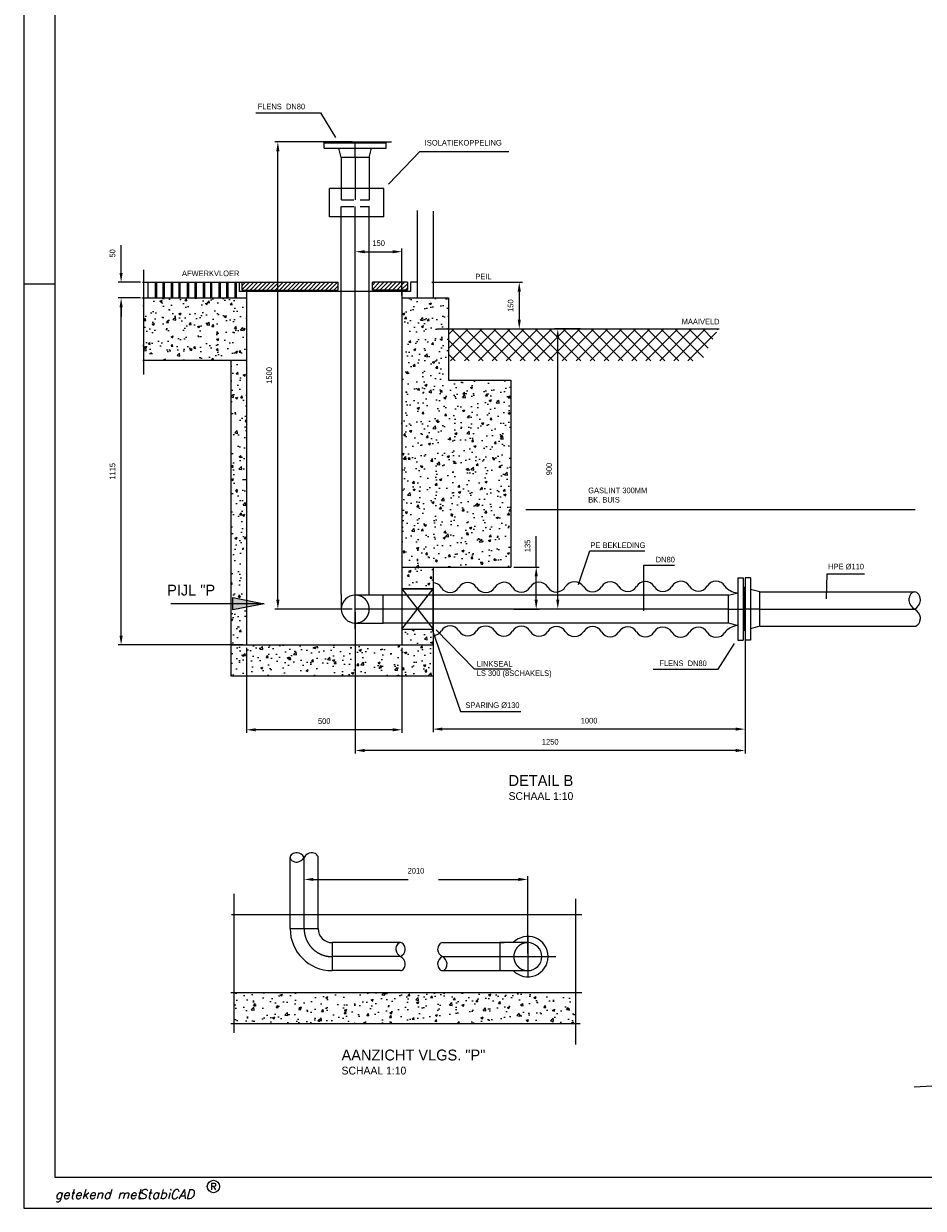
# Model space of a CAD drawing. Extents: x -34830 to 349597, y -3304 to 731056.
# Tile 1 of 48: x -34830 to -5910, y -3304 to 34758. Entities that reach past the tile are written whole.
import ezdxf
from ezdxf.enums import TextEntityAlignment as Align

# ---------------------------------------------------------------- set-up
doc = ezdxf.new("R2010")
doc.units = 0
doc.header["$LTSCALE"] = 100
for name, pattern in [('CENTER2', [11.25, 7.5, -1.25, 1.25, -1.25]), ('CENTER4', [5, 3.125, -0.625, 0.625, -0.625]), ('HIDDEN2', [4.7625, 3.175, -1.5875]), ('LURETOUR', [6, 4, -2])]:
    doc.linetypes.add(name, pattern=pattern)
doc.layers.get('0').update_dxf_attribs({"linetype": 'CONTINUOUS'})
doc.layers.get('DEFPOINTS').update_dxf_attribs({"linetype": 'CONTINUOUS'})
for name, color, linetype in [('00KAD025', 2, 'CONTINUOUS'), ('00KAD070', 5, 'CONTINUOUS'), ('WL561---', 4, 'CONTINUOUS'), ('WL570---', 3, 'CONTINUOUS'), ('WL570---_HARTLIJN', 7, 'CONTINUOUS'), ('WL570---_RETOUR', 3, 'CONTINUOUS'), ('WL570---_TOEVOER', 3, 'CONTINUOUS')]:
    doc.layers.add(name, color=color, linetype=linetype)
doc.styles.add('BURO-018', font='BUROFONT.shx', dxfattribs={"height": 180})
doc.styles.add('BURO-025', font='BUROFONT.shx', dxfattribs={"height": 250})
doc.styles.add('BURO-035', font='BUROFONT.shx', dxfattribs={"height": 350})
doc.styles.add('ROMANS', font='romans', dxfattribs={"oblique": 15})
doc.styles.add('SCRIPTS', font='scripts')
doc.dimstyles.new('CEES', dxfattribs={"dimscale": 100, "dimtxt": 3, "dimasz": 3, "dimexe": 1, "dimexo": 1, "dimgap": 1.5, "dimtad": 0, "dimdec": 0, "dimzin": 0, "dimtxsty": 'BURO-018', "dimcen": -3, "dimdle": 1.25, "dimclrd": 1, "dimclre": 1, "dimclrt": 1, "dimazin": 3, "dimtfac": 0.75, "dimtdec": 0, "dimtofl": 0, "dimtmove": 0, "dimatfit": 3, "dimtvp": 1.5, "dimtolj": 1, "dimtzin": 0})

# ---------------------------------------------------------------- blocks, each defined once
blk = doc.blocks.new('LU-1D-K-5A')
at = {"color": 0, "linetype": 'CONTINUOUS'}
for p, q in [((-0.5, 45), (0.5, 45)), ((-0.5, -45), (0.5, -45))]:
    blk.add_line(p, q, dxfattribs=at)
at = {"layer": 'WL570---_HARTLIJN', "linetype": 'CENTER2'}
blk.add_line((-0.5, 0), (0.5, 0), dxfattribs=at)
blk = doc.blocks.new('LU-1D-BHSI--1-5A5A5A0')
at = {"color": 0, "linetype": 'CONTINUOUS'}
for p, q in [((0, 45), (-90, 45)), ((-90, 45), (-90, -45)), ((-90, -45), (0, -45))]:
    blk.add_line(p, q, dxfattribs=at)
at = {"color": 7, "linetype": 'HIDDEN2'}
blk.add_ellipse((0, 0), major_axis=(0, 45), ratio=1, start_param=0, end_param=3.141593, dxfattribs=at)
at = {"color": 0, "linetype": 'CONTINUOUS'}
blk.add_ellipse((0, 0), major_axis=(0, 45), ratio=1, start_param=3.141593, end_param=6.283185, dxfattribs=at)
at = {"layer": 'WL570---_HARTLIJN', "linetype": 'CENTER4'}
for p, q in [((0, 63), (0, -63)), ((-90, 0), (0, 0))]:
    blk.add_line(p, q, dxfattribs=at)
blk = doc.blocks.new('HHFL038V')
at = {"color": 0, "linetype": 'CONTINUOUS'}
for p, q in [((-44.5, 50), (-52.5, 20)), ((-44.5, 50), (44.5, 50)), ((44.5, 50), (52.5, 20)), ((-100, 20), (-100, 3)), ((100, 20), (-100, 20)), ((100, 3), (-100, 3)), ((-69, 3), (-69, 0)), ((69, 0), (-69, 0)), ((69, 3), (69, 0)), ((100, 20), (100, 3))]:
    blk.add_line(p, q, dxfattribs=at)
at = {"color": 1, "linetype": 'CENTER4'}
blk.add_line((0, 50), (0, 0), dxfattribs=at)
blk = doc.blocks.new('LU-1D-K-6E')
at = {"color": 0, "linetype": 'CONTINUOUS'}
for p, q in [((-0.5, 55), (0.5, 55)), ((-0.5, -55), (0.5, -55))]:
    blk.add_line(p, q, dxfattribs=at)
at = {"layer": 'WL570---_HARTLIJN', "linetype": 'CENTER2'}
blk.add_line((-0.5, 0), (0.5, 0), dxfattribs=at)
blk = doc.blocks.new('LU-1D-B--1-5A5A5A')
at = {"color": 0, "linetype": 'CONTINUOUS'}
for p, q in [((-90, -45), (-90, 45)), ((45, -90), (-45, -90))]:
    blk.add_line(p, q, dxfattribs=at)
for radius in [135, 45]:
    blk.add_arc((-90, -90), radius, 0, 90, dxfattribs=at)
at = {"layer": 'WL570---_HARTLIJN', "linetype": 'CENTER4'}
blk.add_arc((-90, -90), 90, 0, 90, dxfattribs=at)
blk = doc.blocks.new('LU-1-KB')
at = {"color": 0, "linetype": 'CONTINUOUS'}
for points in [[(0.168, 0.25, 0.068022), (0.155, 0.349, 0.080261), (0.119, 0.427, 0.107085), (0.061, 0.483, 0.138897), (0, 0.5, 0.138897), (-0.061, 0.483, 0.107085), (-0.119, 0.427, 0.080261), (-0.155, 0.349, 0.068022), (-0.168, 0.25, 0.068022)], [(0, -0.5, 0.138897), (0.061, -0.483, 0.107085), (0.119, -0.427, 0.080261), (0.155, -0.349, 0.068022), (0.168, -0.25, 0.068022)]]:
    blk.add_lwpolyline(points, format="xyb", dxfattribs=at)
for centre, start, end in [((0.167, 0.294), 187.4594, 240.3817), ((-0.167, 0.294), 299.6183, 352.5406), ((-0.167, -0.294), 7.4594, 60.3817)]:
    blk.add_arc(centre, 0.338, start, end, dxfattribs=at)
blk = doc.blocks.new('*D139')
at = {"color": 1, "linetype": 'BYBLOCK'}
for p, q in [((-21551, 26449), (-18799, 26449)), ((-18899, 26149), (-18899, 25249)), ((-21551, 24949), (-18799, 24949))]:
    blk.add_line(p, q, dxfattribs=at)
for points in [[(-18949, 26149), (-18849, 26149), (-18899, 26449)], [(-18949, 25249), (-18849, 25249), (-18899, 24949)]]:
    blk.add_solid(points, dxfattribs=at)
at = {"layer": 'DEFPOINTS', "color": 0, "linetype": 'BYBLOCK'}
for p in [(-21651, 26449), (-21651, 24949), (-18899, 24949)]:
    blk.add_point(p, dxfattribs=at)
at = {"color": 1, "linetype": 'BYBLOCK', "insert": (-19176, 25699), "char_height": 180, "attachment_point": 5, "rotation": 90, "style": 'BURO-018'}
blk.add_mtext('\\A1;150', dxfattribs=at)
blk = doc.blocks.new('*D140')
at = {"color": 1, "linetype": 'BYBLOCK'}
for p, q in [((-16926, 24949), (-17761, 24949)), ((-17661, 16249), (-17661, 24649)), ((-16926, 15949), (-17761, 15949))]:
    blk.add_line(p, q, dxfattribs=at)
for points in [[(-17711, 24649), (-17611, 24649), (-17661, 24949)], [(-17711, 16249), (-17611, 16249), (-17661, 15949)]]:
    blk.add_solid(points, dxfattribs=at)
at = {"layer": 'DEFPOINTS', "color": 0, "linetype": 'BYBLOCK'}
for p in [(-17661, 24949), (-16826, 24949), (-16826, 15949)]:
    blk.add_point(p, dxfattribs=at)
at = {"color": 1, "linetype": 'BYBLOCK', "insert": (-17938, 20449), "char_height": 180, "attachment_point": 5, "rotation": 90, "style": 'BURO-018'}
blk.add_mtext('\\A1;900', dxfattribs=at)
blk = doc.blocks.new('*D141')
at = {"color": 1, "linetype": 'BYBLOCK'}
for p, q in [((-18354, 17299), (-18354, 18293)), ((-19069, 17299), (-18254, 17299)), ((-18354, 16249), (-18354, 16999)), ((-19069, 15949), (-18254, 15949))]:
    blk.add_line(p, q, dxfattribs=at)
for points in [[(-18404, 16999), (-18304, 16999), (-18354, 17299)], [(-18404, 16249), (-18304, 16249), (-18354, 15949)]]:
    blk.add_solid(points, dxfattribs=at)
at = {"layer": 'DEFPOINTS', "color": 0, "linetype": 'BYBLOCK'}
for p in [(-19169, 17299), (-19169, 15949), (-18354, 15949)]:
    blk.add_point(p, dxfattribs=at)
at = {"color": 1, "linetype": 'BYBLOCK', "insert": (-18632, 17979), "char_height": 180, "attachment_point": 5, "rotation": 90, "style": 'BURO-018'}
blk.add_mtext('\\A1;135', dxfattribs=at)
blk = doc.blocks.new('*D142')
at = {"color": 1, "linetype": 'BYBLOCK'}
for p, q in [((-21669, 15849), (-21669, 11993)), ((-11639, 15849), (-11639, 11993)), ((-11939, 12093), (-21369, 12093))]:
    blk.add_line(p, q, dxfattribs=at)
for points in [[(-21369, 12143), (-21369, 12043), (-21669, 12093)], [(-11939, 12143), (-11939, 12043), (-11639, 12093)]]:
    blk.add_solid(points, dxfattribs=at)
at = {"layer": 'DEFPOINTS', "color": 0, "linetype": 'BYBLOCK'}
for p in [(-21669, 15949), (-11639, 15949), (-21669, 12093)]:
    blk.add_point(p, dxfattribs=at)
at = {"color": 1, "linetype": 'BYBLOCK', "insert": (-16654, 12363), "char_height": 180, "attachment_point": 5, "style": 'BURO-018'}
blk.add_mtext('\\A1;1000', dxfattribs=at)
blk = doc.blocks.new('*D143')
at = {"color": 1, "linetype": 'BYBLOCK'}
for p, q in [((-24274, 30962), (-26759, 30962)), ((-26659, 16249), (-26659, 30662)), ((-24269, 15949), (-26759, 15949))]:
    blk.add_line(p, q, dxfattribs=at)
for points in [[(-26709, 30662), (-26609, 30662), (-26659, 30962)], [(-26709, 16249), (-26609, 16249), (-26659, 15949)]]:
    blk.add_solid(points, dxfattribs=at)
at = {"layer": 'DEFPOINTS', "color": 0, "linetype": 'BYBLOCK'}
for p in [(-26659, 30962), (-24174, 30962), (-24169, 15949)]:
    blk.add_point(p, dxfattribs=at)
at = {"color": 1, "linetype": 'BYBLOCK', "insert": (-26936, 23456), "char_height": 180, "attachment_point": 5, "rotation": 90, "style": 'BURO-018'}
blk.add_mtext('\\A1;1500', dxfattribs=at)
blk = doc.blocks.new('*D144')
at = {"color": 1, "linetype": 'BYBLOCK'}
for p, q in [((-24169, 26030), (-24169, 27531)), ((-23869, 27431), (-22969, 27431)), ((-22669, 26030), (-22669, 27531))]:
    blk.add_line(p, q, dxfattribs=at)
for points in [[(-23869, 27481), (-23869, 27381), (-24169, 27431)], [(-22969, 27481), (-22969, 27381), (-22669, 27431)]]:
    blk.add_solid(points, dxfattribs=at)
at = {"layer": 'DEFPOINTS', "color": 0, "linetype": 'BYBLOCK'}
for p in [(-22669, 27431), (-24169, 25930), (-22669, 25930)]:
    blk.add_point(p, dxfattribs=at)
at = {"color": 1, "linetype": 'BYBLOCK', "insert": (-23419, 27708), "char_height": 180, "attachment_point": 5, "style": 'BURO-018'}
blk.add_mtext('\\A1;150', dxfattribs=at)
blk = doc.blocks.new('*D145')
at = {"color": 1, "linetype": 'BYBLOCK'}
for p, q in [((-24169, 15849), (-24169, 11306)), ((-11639, 11993), (-11639, 11306)), ((-11939, 11406), (-23869, 11406))]:
    blk.add_line(p, q, dxfattribs=at)
for points in [[(-23869, 11456), (-23869, 11356), (-24169, 11406)], [(-11939, 11456), (-11939, 11356), (-11639, 11406)]]:
    blk.add_solid(points, dxfattribs=at)
at = {"layer": 'DEFPOINTS', "color": 0, "linetype": 'BYBLOCK'}
for p in [(-24169, 15949), (-11639, 12093), (-24169, 11406)]:
    blk.add_point(p, dxfattribs=at)
at = {"color": 1, "linetype": 'BYBLOCK', "insert": (-17904, 11684), "char_height": 180, "attachment_point": 5, "style": 'BURO-018'}
blk.add_mtext('\\A1;1250', dxfattribs=at)
blk = doc.blocks.new('*D146')
at = {"color": 1, "linetype": 'BYBLOCK'}
for p, q in [((-31198, 26749), (-31198, 27639)), ((-30577, 26449), (-31298, 26449)), ((-30577, 25949), (-31298, 25949)), ((-31198, 25649), (-31198, 25349))]:
    blk.add_line(p, q, dxfattribs=at)
for points in [[(-31248, 26749), (-31148, 26749), (-31198, 26449)], [(-31248, 25649), (-31148, 25649), (-31198, 25949)]]:
    blk.add_solid(points, dxfattribs=at)
at = {"layer": 'DEFPOINTS', "color": 0, "linetype": 'BYBLOCK'}
for p in [(-30477, 26449), (-31198, 25949), (-30477, 25949)]:
    blk.add_point(p, dxfattribs=at)
at = {"color": 1, "linetype": 'BYBLOCK', "insert": (-31476, 27379), "char_height": 180, "attachment_point": 5, "rotation": 90, "style": 'BURO-018'}
blk.add_mtext('\\A1;50', dxfattribs=at)
blk = doc.blocks.new('*D147')
at = {"color": 1, "linetype": 'BYBLOCK'}
for p, q in [((-30577, 25949), (-31298, 25949)), ((-31198, 15099), (-31198, 25649)), ((-27269, 14799), (-31298, 14799))]:
    blk.add_line(p, q, dxfattribs=at)
for points in [[(-31248, 25649), (-31148, 25649), (-31198, 25949)], [(-31248, 15099), (-31148, 15099), (-31198, 14799)]]:
    blk.add_solid(points, dxfattribs=at)
at = {"layer": 'DEFPOINTS', "color": 0, "linetype": 'BYBLOCK'}
for p in [(-31198, 25949), (-30477, 25949), (-27169, 14799)]:
    blk.add_point(p, dxfattribs=at)
at = {"color": 1, "linetype": 'BYBLOCK', "insert": (-31476, 20374), "char_height": 180, "attachment_point": 5, "rotation": 90, "style": 'BURO-018'}
blk.add_mtext('\\A1;1115', dxfattribs=at)
blk = doc.blocks.new('LU-PIJL7')
at = {"color": 0, "linetype": 'CONTINUOUS'}
for p, q in [((0, 0), (-15, 0)), ((-5, -1), (-5, 1)), ((-5, 1), (0, 0)), ((0, 0), (-5, -1))]:
    blk.add_line(p, q, dxfattribs=at)
blk.add_solid([(-5, 1), (-5, -1), (0, 0)], dxfattribs=at)
blk = doc.blocks.new('*D148')
at = {"color": 1, "linetype": 'BYBLOCK'}
for p, q in [((-27669, 14699), (-27669, 11971)), ((-22669, 14699), (-22669, 11971)), ((-22969, 12071), (-27369, 12071))]:
    blk.add_line(p, q, dxfattribs=at)
for points in [[(-27369, 12121), (-27369, 12021), (-27669, 12071)], [(-22969, 12121), (-22969, 12021), (-22669, 12071)]]:
    blk.add_solid(points, dxfattribs=at)
at = {"layer": 'DEFPOINTS', "color": 0, "linetype": 'BYBLOCK'}
for p in [(-27669, 14799), (-22669, 14799), (-27669, 12071)]:
    blk.add_point(p, dxfattribs=at)
at = {"color": 1, "linetype": 'BYBLOCK', "insert": (-25169, 12348), "char_height": 180, "attachment_point": 5, "style": 'BURO-018'}
blk.add_mtext('\\A1;500', dxfattribs=at)

msp = doc.modelspace()

# ---------------------------------------------------------------- hatches: boundary and pattern name
at = {"layer": 'WL561---'}
h = msp.add_hatch(dxfattribs=at)
h.set_pattern_fill('ANSI37', color=8, scale=100, style=0)
h.set_pattern_definition([(45, (-285727.76, 10761.4), (-224.5064, 224.5064), []), (135, (-285727.76, 10761.4), (-224.5064, -224.5064), [])])
h.paths.add_polyline_path([(-21168.7, 24949.4), (-21168.7, 23929.8), (-13034.4, 23929.8), (-12506.8, 24949.4)])
at = {"layer": 'WL570---'}
h = msp.add_hatch(dxfattribs=at)
h.set_pattern_fill('AR-CONC', color=8, scale=4, style=0)
h.set_pattern_definition([(50, (-500, 0), (728.739, -63.756), [76.2, -838.2]), (355, (-500, 0), (-140.971, 764.227), [60.96, -670.56]), (100.451, (-439.3, -5.3), (587.77, 700.467), [64.76, -712.36]), (46.1842, (-500, 203.2), (1084.316, -168.17), [114.3, -1257.3]), (96.6356, (-409.6, 189.2), (949.617, 989.702), [97.14, -1068.54]), (351.184, (-500, 203.2), (949.62, 989.7), [91.44, -1005.84]), (21, (-398.4, 152.4), (606.4595, -409.062), [76.2, -838.2]), (326, (-398.4, 152.4), (247.208, 736.752), [60.96, -670.56]), (71.4514, (-347.86, 118.3), (853.666, 327.691), [64.76, -712.36]), (37.5, (-500, 0), (12.3544, 338.2202), [0, -662.432, 0, -680.72, 0, -673.1]), (7.5, (-500, 0), (267.2787, 400.7223), [0, -388.112, 0, -647.192, 0, -256.54]), (327.5, (-726.57, 0), (542.3624, -22.915), [0, -254, 0, -792.48, 0, -1051.56]), (317.5, (-828.17, 0), (592.517, 101.706), [0, -330.2, 0, -526.288, 0, -746.76])])
h.paths.add_polyline_path([(-27668.7, 23949.4), (-27668.7, 25949.4), (-30977.5, 25949.4), (-30977.5, 23949.4)])
h = msp.add_hatch(dxfattribs=at)
h.set_pattern_fill('AR-CONC', color=8, scale=4, style=0)
h.paths.add_polyline_path([(-19168.7, 23299.4), (-21168.7, 23299.4), (-21168.7, 25949.4), (-22668.7, 25949.4), (-22668.7, 17299.4), (-19168.7, 17299.4)])
h = msp.add_hatch(dxfattribs=at)
h.set_pattern_fill('AR-CONC', color=8, scale=4, style=0)
h.paths.add_polyline_path([(-28168.7, 16120.9), (-28101.6, 16120.9), (-28101.6, 16320.9), (-27668.7, 16234.3), (-27668.7, 23949.4), (-28168.7, 23949.4)])
h.paths.add_polyline_path([(-28168.7, 14799.4), (-27668.7, 14799.4), (-27668.7, 16007.5), (-28101.6, 15920.9), (-28101.6, 16120.9), (-28168.7, 16120.9)])
h.paths.add_polyline_path([(-28168.7, 13799.4), (-21668.7, 13799.4), (-21668.7, 14799.4), (-28168.7, 14799.4)])
h = msp.add_hatch(dxfattribs=at)
h.set_pattern_fill('AR-CONC', color=8, scale=4, style=0)
h.paths.add_polyline_path([(-22668.7, 17299.4), (-22668.7, 16599.4), (-21668.7, 16599.4), (-21668.7, 17299.4)])
h.paths.add_polyline_path([(-21668.7, 14799.4), (-21668.7, 15194.7), (-21705.2, 15299.4), (-22668.7, 15299.4), (-22668.7, 14799.4)])
h = msp.add_hatch(dxfattribs=at)
h.set_pattern_fill('AR-CONC', color=8, scale=4, style=0)
h.set_pattern_definition([(50, (675.9, -1501.2), (728.739, -63.756), [76.2, -838.2]), (355, (675.9, -1501.2), (-140.971, 764.227), [60.96, -670.56]), (100.451, (736.6, -1506.5), (587.77, 700.467), [64.76, -712.36]), (46.1842, (675.9, -1298), (1084.316, -168.17), [114.3, -1257.3]), (96.6356, (766.2, -1312), (949.617, 989.702), [97.14, -1068.54]), (351.184, (675.9, -1298), (949.62, 989.7), [91.44, -1005.84]), (21, (777.5, -1348.8), (606.46, -409.062), [76.2, -838.2]), (326, (777.5, -1348.8), (247.208, 736.752), [60.96, -670.56]), (71.4514, (828, -1382.9), (853.666, 327.691), [64.76, -712.36]), (37.5, (675.87, -1501.2), (12.3544, 338.2202), [0, -662.432, 0, -680.72, 0, -673.1]), (7.5, (675.87, -1501.2), (267.2787, 400.7223), [0, -388.112, 0, -647.192, 0, -256.54]), (327.5, (449.3, -1501.2), (542.3624, -22.915), [0, -254, 0, -792.48, 0, -1051.56]), (317.5, (347.7, -1501.2), (592.517, 101.706), [0, -330.2, 0, -526.288, 0, -746.76])])
h.paths.add_polyline_path([(-17082.3, 2632.8), (-17082.3, 3632.8), (-28067.3, 3632.8), (-28067.3, 2632.8)])
at = {"layer": 'WL570---_TOEVOER'}
h = msp.add_hatch(dxfattribs=at)
h.set_pattern_fill('ANSI31', color=1, scale=30, style=0)
h.paths.add_polyline_path([(-24717.3, 26449.1), (-27802.5, 26449.1), (-27802.5, 26193.7), (-24717.3, 26193.7)])
h.paths.add_polyline_path([(-22493.7, 26449.4), (-23622, 26449.4), (-23622, 26193.7), (-22493.7, 26193.7)])

# ---------------------------------------------------------------- linework, layer by layer
at = {"color": 1, "linetype": 'BYBLOCK'}
for p, q in [((-25814.6, 6232.8), (-25814.6, 7363.8)), ((-25514.6, 7263.8), (-22471.3, 7263.8)), ((-21495.1, 7263.8), (-18924.3, 7263.8)), ((-18624.3, 4882.8), (-18624.3, 7363.8))]:
    msp.add_line(p, q, dxfattribs=at)
for points in [[(-25514.6, 7313.8), (-25514.6, 7213.8), (-25814.6, 7263.8)], [(-18924.3, 7313.8), (-18924.3, 7213.8), (-18624.3, 7263.8)]]:
    msp.add_solid(points, dxfattribs=at)
at = {"layer": '00KAD025', "linetype": 'CONTINUOUS'}
for p, q in [((-34830.1, 80796.5), (-34830.1, -3303.5)), ((-34830.1, 26396.5), (-33830.1, 26396.5)), ((-34830.1, -3303.5), (118900, -3303.5))]:
    msp.add_line(p, q, dxfattribs=at)
msp.add_circle((-28730.1, -2603.5), 200, dxfattribs=at)
at = {"layer": '00KAD070', "linetype": 'CONTINUOUS'}
for p, q in [((-33830.1, 79796.5), (-33830.1, -2303.5)), ((-33830.1, -2303.5), (117900, -2303.5))]:
    msp.add_line(p, q, dxfattribs=at)
at = {"layer": 'DEFPOINTS', "color": 0, "linetype": 'BYBLOCK'}
for p in [(-18624.3, 7263.8), (-25814.6, 6132.8), (-18624.3, 4782.8)]:
    msp.add_point(p, dxfattribs=at)
at = {"layer": 'WL561---', "color": 8}
for p, q in [((-22165.8, 25951.5), (-22165.8, 28759.5)), ((-21651.1, 25951.5), (-21651.1, 28738.1)), ((-30977.5, 26849.5), (-30977.5, 23487.3)), ((-31007.9, 26449.4), (-27798.3, 26449.4)), ((-22165.8, 26449.4), (-22398.9, 26449.4)), ((-31030.8, 25949.4), (-27668.7, 25949.4)), ((-27668.7, 26153.7), (-27668.7, 14799.4)), ((-22668.7, 26150.4), (-22668.7, 14799.4)), ((-22668.7, 25949.4), (-21168.7, 25949.4)), ((-21168.7, 25949.4), (-21168.7, 23299.4)), ((-21168.7, 24949.4), (-12471.3, 24949.4)), ((-30995, 23949.4), (-27668.7, 23949.4)), ((-28168.7, 23949.4), (-28168.7, 13799.4)), ((-21168.7, 23299.4), (-19168.7, 23299.4)), ((-19168.7, 23299.4), (-19168.7, 17299.4)), ((-22668.7, 17299.4), (-19168.7, 17299.4)), ((-21668.7, 17299.4), (-21668.7, 13799.4)), ((-22668.7, 16599.4), (-21668.7, 16599.4)), ((-22668.7, 15299.4), (-21668.7, 15299.4)), ((-28168.7, 14799.4), (-21668.7, 14799.4)), ((-28168.7, 13799.4), (-21668.7, 13799.4)), ((-28152.4, 6132.8), (-16887.3, 6132.8)), ((-28174.4, 3632.8), (-16887.3, 3632.8)), ((-28174.4, 2632.8), (-16943.3, 2632.8))]:
    msp.add_line(p, q, dxfattribs=at)
at = {"layer": 'WL561---'}
for p, q in [((-11468.7, 16949.4), (-11638.7, 16949.4)), ((-11638.7, 16949.4), (-11638.7, 14949.4)), ((-11468.7, 16949.4), (-11468.7, 14949.4)), ((-11638.7, 16639.4), (-11668.7, 16639.4)), ((-11668.7, 16639.4), (-11668.7, 15259.4)), ((-11168.7, 16499.4), (-11468.7, 16579.9)), ((-11168.7, 15399.4), (-11168.7, 16499.4)), ((-11168.7, 15949.4), (-11668.7, 15949.4)), ((-11638.7, 15259.4), (-11668.7, 15259.4)), ((-11168.7, 15399.4), (-11468.7, 15318.9)), ((-11468.7, 14949.4), (-11638.7, 14949.4))]:
    msp.add_line(p, q, dxfattribs=at)
at = {"layer": 'WL561---', "color": 1}
msp.add_line((6148, 1346.2), (-6202.3, 583.7), dxfattribs=at)
at = {"layer": 'WL570---', "color": 1}
for p, q in [((-27371, 31890), (-25285.4, 31890)), ((-25285.4, 31890), (-24802.9, 31097.4)), ((-25197.4, 30962.2), (-23003.7, 30962.2)), ((-23105.2, 29604.4), (-22091.4, 30655.3)), ((-22091.4, 30655.3), (-19237.7, 30655.3)), ((-27890.7, 26150.4), (-27890.7, 26446.9)), ((-27802.5, 26193.7), (-27802.5, 26449.1)), ((-27802.5, 26449.1), (-24717.3, 26449.1)), ((-24717.3, 26193.7), (-24717.3, 26449.1)), ((-22493.7, 26449.4), (-23622, 26449.4)), ((-23622, 26193.7), (-23622, 26449.1)), ((-22493.7, 26449.4), (-22493.7, 26193.7)), ((-22400.1, 26446.9), (-22400.1, 26150.4)), ((-21705.5, 26449.4), (-19759.8, 26449.4)), ((-22400.1, 26150.4), (-27890.7, 26150.4)), ((-27802.5, 26193.7), (-24717.3, 26193.7)), ((-22493.7, 26193.7), (-23622, 26193.7)), ((-16998.7, 16743), (-16632, 17819.6)), ((-16632, 17819.6), (-14867.2, 17819.6)), ((-14890.1, 15895.3), (-14890.1, 17361.5)), ((-14890.1, 17361.5), (-13904.6, 17361.5)), ((-9017.1, 16283.6), (-8999.8, 17086.6)), ((-8999.8, 17086.6), (-7802.4, 17086.6)), ((-21668.7, 16599.4), (-22668.7, 16599.4)), ((-22668.7, 16599.4), (-22668.7, 15299.4)), ((-22668.7, 15299.4), (-21668.7, 16599.4)), ((-22668.7, 16599.4), (-21668.7, 15299.4)), ((-21668.7, 15299.4), (-21668.7, 16599.4)), ((-22668.7, 15299.4), (-21668.7, 15299.4)), ((-21702.7, 15292.3), (-20783.9, 12656.1)), ((-21571.7, 15281.7), (-20353.8, 14034.2)), ((-12506.5, 14016.9), (-11979.3, 14841.6)), ((-20353.8, 14034.2), (-19166.7, 14034.2)), ((-14592.2, 14016.9), (-12506.5, 14016.9)), ((-20783.9, 12656.1), (-18849.1, 12656.1))]:
    msp.add_line(p, q, dxfattribs=at)
at = {"layer": 'WL570---', "color": 8}
for p, q in [((-30835.5, 26448.2), (-30835.5, 25946.8)), ((-30606.6, 26448.2), (-30606.6, 25946.8)), ((-30565.4, 26448.2), (-30565.4, 25946.8)), ((-30355.7, 26448.2), (-30355.7, 25946.8)), ((-30314.5, 26448.2), (-30314.5, 25946.8)), ((-30085.6, 26448.2), (-30085.6, 25946.8)), ((-30044.4, 26448.2), (-30044.4, 25946.8)), ((-29846.8, 26448.2), (-29846.8, 25946.8)), ((-29805.6, 26448.2), (-29805.6, 25946.8)), ((-29576.7, 26448.2), (-29576.7, 25946.8)), ((-29535.5, 26448.2), (-29535.5, 25946.8)), ((-29325.8, 26448.2), (-29325.8, 25946.8)), ((-29284.6, 26448.2), (-29284.6, 25946.8)), ((-29055.7, 26448.2), (-29055.7, 25946.8)), ((-29014.5, 26448.2), (-29014.5, 25946.8)), ((-28828.7, 26448.2), (-28828.7, 25946.8)), ((-28787.5, 26448.2), (-28787.5, 25946.8)), ((-28558.5, 26448.2), (-28558.5, 25946.8)), ((-28517.3, 26448.2), (-28517.3, 25946.8)), ((-28307.7, 26448.2), (-28307.7, 25946.8)), ((-28266.5, 26448.2), (-28266.5, 25946.8)), ((-28037.6, 26448.2), (-28037.6, 25946.8)), ((-27996.4, 26448.2), (-27996.4, 25946.8)), ((-28067.3, 2331.4), (-28067.3, 6796.8)), ((-17082.3, 1963.6), (-17082.3, 6639.2))]:
    msp.add_line(p, q, dxfattribs=at)
at = {"layer": 'WL570---'}
for p, q in [((-18686.8, 19149.4), (-6168.9, 19149.4)), ((-19613.4, 4782.8), (-17728, 4782.8))]:
    msp.add_line(p, q, dxfattribs=at)
at = {"layer": 'WL570---', "color": 3}
for centre, radius, start, end in [((-21685, 16467.4), 329, 31.11462, 88.5417), ((-20554.9, 16473.8), 329, 31.11462, 149.5334), ((-19395.6, 16480.3), 329, 31.11462, 149.5334), ((-18265, 16486.7), 329, 31.11462, 149.5334), ((-17120.5, 16468), 354.5, 33.43042, 147.21759), ((-15975.7, 16499.7), 329, 31.11462, 149.5334), ((-14845, 16506.1), 329, 31.11462, 149.5334), ((-13709.9, 16503.7), 337.8, 31.95902, 148.689), ((-12574.4, 16518.9), 329, 31.11462, 149.5334), ((-21122.1, 16807.5), 329, 211.11462, 329.5334), ((-19977.3, 16839.1), 354.5, 213.43057, 327.21745), ((-18832.2, 16820.4), 329, 211.11462, 329.5334), ((-17702.2, 16826.8), 329, 211.11462, 329.5334), ((-16542.9, 16833.3), 329, 211.11462, 329.5334), ((-15412.2, 16839.7), 329, 211.11462, 329.5334), ((-14282.2, 16846.1), 329, 211.11462, 329.5334), ((-13141.6, 16852.6), 329, 211.11462, 329.5334), ((-21685, 15422.7), 329, 271.4583, 328.88538), ((-21122.1, 15082.6), 329, 30.4666, 148.88538), ((-20554.9, 15416.3), 329, 210.4666, 328.88538), ((-19977.3, 15051), 354.5, 32.78255, 146.56943), ((-19395.6, 15409.8), 329, 210.4666, 328.88538), ((-18832.2, 15069.7), 329, 30.4666, 148.88538), ((-18265, 15403.4), 329, 210.4666, 328.88538), ((-17702.2, 15063.3), 329, 30.4666, 148.88538), ((-17120.5, 15422.1), 354.5, 212.78241, 326.56958), ((-16542.9, 15056.7), 329, 30.4666, 148.88538), ((-15412.2, 15050.4), 329, 30.4666, 148.88538), ((-14282.2, 15044), 329, 30.4666, 148.88538), ((-13141.6, 15037.5), 329, 30.4666, 148.88538), ((-15975.7, 15390.4), 329, 210.4666, 328.88538), ((-14845, 15384), 329, 210.4666, 328.88538), ((-13709.9, 15386.4), 337.8, 211.311, 328.04098), ((-12574.4, 15371.2), 329, 210.4666, 328.88538)]:
    msp.add_arc(centre, radius, start, end, dxfattribs=at)
at = {"layer": 'WL570---'}
msp.add_arc((-18624.3, 4782.8), 650, 223.81306, 136.18694, dxfattribs=at)
at = {"layer": 'WL570---_RETOUR', "color": 3}
for p, q in [((-25000.2, 28549.8), (-25000.2, 29465.1)), ((-23257.6, 29465.1), (-25000.2, 29465.1)), ((-23257.6, 28549.8), (-23257.6, 29465.1)), ((-23257.6, 28549.8), (-25000.2, 28549.8))]:
    msp.add_line(p, q, dxfattribs=at)
at = {"layer": 'WL570---_RETOUR', "linetype": 'LURETOUR'}
for p, q in [((-24616.5, 29102.9), (-23717.3, 29102.9)), ((-24616.5, 28887), (-23717.3, 28887))]:
    msp.add_line(p, q, dxfattribs=at)
at = {"layer": 'WL570---_RETOUR'}
msp.add_line((-24618.7, 16415.1), (-24618.7, 15943.7), dxfattribs=at)
for centre, start, end in [((-11824, 17075.3), 219.4983, 263.42214), ((-11824, 14814.8), 96.57786, 140.5017)]:
    msp.add_arc(centre, 607.4, start, end, dxfattribs=at)

# ---------------------------------------------------------------- block references
at = {"layer": 'WL561---', "xscale": 10, "yscale": 10, "zscale": 10}
for p, rotation in [((-24174.2, 30962.2), 180), ((-11668.7, 15949.4), 90)]:
    msp.add_blockref('HHFL038V', p, dxfattribs=dict(at, rotation=rotation))
at = {"layer": 'WL570---_RETOUR', "linetype": 'LURETOUR'}
for name, p, xscale, yscale, zscale, rotation in [('LU-1D-K-5A', (-24168.7, 29783.9), 1362.705597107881, 10, 10, 270), ('LU-1D-K-5A', (-24168.7, 24834.1), 8096.799428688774, 10, 10, 90), ('LU-1D-K-5A', (-24168.7, 18687.2), 4544.283186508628, 10, 10, 89.99999999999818), ('LU-1D-BHSI--1-5A5A5A0', (-24168.7, 15949.4), 10, 10, 10, 179.9999999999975), ('LU-1D-K-5A', (-22225.1, 15949.4), 2087.273869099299, 10, 10, 179.9999999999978), ('LU-1D-K-5A', (-16678.1, 15949.4), 9006.774048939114, 10, 10, 180), ('LU-1-KB', (-25814.6, 7971.4), 900, 900, 900, 90), ('LU-1D-K-5A', (-25814.6, 6827.1), 2288.592023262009, 10, 10, 89.99999999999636), ('LU-1D-B--1-5A5A5A', (-25814.6, 4782.8), 10, 10, 10, 179.9999999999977), ('LU-1D-BHSI--1-5A5A5A0', (-18624.3, 4782.8), 10, 10, 10, 359.9999999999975), ('LU-1D-K-5A', (-23815.3, 4782.8), 2198.668037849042, 10, 10, 179.9999999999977), ('LU-1-KB', (-22716, 4782.8), 900, 900, 900, 359.9999999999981), ('LU-1-KB', (-21370.9, 4782.8), 900, 900, 900, 179.9999999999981), ('LU-1D-K-5A', (-20380.1, 4782.8), 1981.621407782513, 10, 10, 359.9999999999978)]:
    msp.add_blockref(name, p, dxfattribs=dict(at, xscale=xscale, yscale=yscale, zscale=zscale, rotation=rotation))
for name, p, xscale, yscale, zscale in [('LU-1D-K-6E', (-8678.7, 15949.4), 4980.002824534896, 10, 10), ('LU-1-KB', (-6188.7, 15949.4), 1100, 1100, 1100)]:
    msp.add_blockref(name, p, dxfattribs=dict(at, xscale=xscale, yscale=yscale, zscale=zscale))
at = {"layer": 'WL570---_TOEVOER', "color": 1, "xscale": 200, "yscale": 200, "zscale": 200}
msp.add_blockref('LU-PIJL7', (-27101.6, 16120.9), dxfattribs=at)

# ---------------------------------------------------------------- texts
at = {"color": 1, "linetype": 'BYBLOCK', "insert": (-22219.5, 7540.7), "char_height": 180, "attachment_point": 5, "style": 'BURO-018'}
msp.add_mtext('2010', dxfattribs=at)
at = {"layer": '00KAD025', "linetype": 'CONTINUOUS', "style": 'ROMANS'}
msp.add_text('R', height=220, dxfattribs=at).set_placement((-28730.1, -2603.5), align=Align.MIDDLE)
at = {"layer": '00KAD025', "linetype": 'CONTINUOUS', "style": 'SCRIPTS'}
msp.add_text('getekend met', height=300, dxfattribs=at).set_placement((-33830.1, -3003.5))
at = {"layer": '00KAD025', "linetype": 'CONTINUOUS', "style": 'ROMANS', "oblique": 15}
msp.add_text('StabiCAD', height=300, dxfattribs=at).set_placement((-31130.1, -3003.5))
at = {"layer": 'WL570---', "color": 1, "style": 'BURO-018'}
for s, p in [('FLENS  DN80', (-27308.6, 32005.8)), ('ISOLATIEKOPPELING', (-21936.7, 30842.8)), ('AFWERKVLOER', (-29741, 26646.3)), ('PEIL', (-20312.5, 26544)), ('MAAIVELD', (-13677.5, 25096.8)), ('GASLINT 300MM', (-16682.4, 19672.6)), ('BK. BUIS', (-16682.4, 19372.6)), ('PE BEKLEDING', (-16609.1, 17911.3)), ('DN80', (-14512.3, 17450.3)), ('HPE %%C110', (-8967.9, 17224.1)), ('LINKSEAL', (-20266.3, 14099.6)), ('FLENS  DN80', (-14395.4, 14117.8)), ('LS 300 (8SCHAKELS)', (-20266.3, 13799.6)), ('SPARING %%C130', (-20630.6, 12772.2))]:
    msp.add_text(s, height=180, dxfattribs=at).set_placement(p)
at = {"layer": 'WL570---', "color": 3, "style": 'BURO-035'}
for s, p in [('PIJL "P', (-30218.2, 16383.6)), ('DETAIL B', (-19242.2, 10266.2)), ('AANZICHT VLGS. "P"', (-24611.6, 1446.7))]:
    msp.add_text(s, height=350, dxfattribs=at).set_placement(p)
at = {"layer": 'WL570---_TOEVOER', "color": 2, "style": 'BURO-025'}
for p in [(-19242.2, 9815.9), (-24611.6, 996.3)]:
    msp.add_text('SCHAAL 1:10', height=250, dxfattribs=at).set_placement(p)

# ---------------------------------------------------------------- dimensions: what is measured, and where the dimension line sits
at = {"layer": 'WL570---', "color": 1}
dim = msp.add_linear_dim(base=(-26658.6, 30962.2), p1=(-24168.7, 15949.4), p2=(-24174.2, 30962.2), angle=90, text='1500', dimstyle='CEES', dxfattribs=at)
dim.commit()
dim.dimension.update_dxf_attribs({"geometry": '*D143', "text_midpoint": (-26658.6, 23455.8), "dimtype": 160})
for base, p1, p2, text, picture, middle in [((-22668.7, 27431), (-24168.7, 25929.8), (-22668.7, 25929.8), '150', '*D144', (-23418.7, 27708.4)), ((-24168.7, 11406.2), (-11638.7, 12092.6), (-24168.7, 15949.4), '1250', '*D145', (-17903.7, 11683.6)), ((-21668.7, 12092.6), (-11638.7, 15949.4), (-21668.7, 15949.4), '1000', '*D142', (-16653.7, 12362.7))]:
    dim = msp.add_linear_dim(base=base, p1=p1, p2=p2, text=text, dimstyle='CEES', dxfattribs=at)
    dim.commit()
    dim.dimension.update_dxf_attribs({"geometry": picture, "text_midpoint": middle})
dim = msp.add_linear_dim(base=(-31698.5, 25949.4), p1=(-30977.5, 26449.4), p2=(-30977.5, 25949.4), angle=90, text='50', dimstyle='CEES', dxfattribs=at)
dim.commit()
dim.dimension.update_dxf_attribs({"geometry": '*D146', "text_midpoint": (-31698.5, 27379.3), "dimtype": 160, "insert": (-500, 0)})
at = {"layer": 'WL570---', "color": 8}
for base, p1, p2, text, picture, middle in [((-18899, 24949.4), (-21651.1, 26449.4), (-21651.1, 24949.4), '150', '*D139', (-19176.4, 25699.4)), ((-17661.3, 24949.4), (-16826, 15949), (-16826, 24949.4), '900', '*D140', (-17938.2, 20449.2))]:
    dim = msp.add_linear_dim(base=base, p1=p1, p2=p2, angle=90, text=text, dimstyle='CEES', dxfattribs=at)
    dim.commit()
    dim.dimension.update_dxf_attribs({"geometry": picture, "text_midpoint": middle})
at = {"layer": 'WL570---', "color": 1}
dim = msp.add_linear_dim(base=(-31698.5, 25949.4), p1=(-27668.7, 14799.4), p2=(-30977.5, 25949.4), angle=90, text='1115', dimstyle='CEES', dxfattribs=at)
dim.commit()
dim.dimension.update_dxf_attribs({"geometry": '*D147', "text_midpoint": (-31475.8, 20374.4), "insert": (-500, 0)})
at = {"layer": 'WL570---', "color": 8}
dim = msp.add_linear_dim(base=(-18354.3, 15949.4), p1=(-19168.7, 17299.4), p2=(-19168.7, 15949.4), angle=90, text='135', dimstyle='CEES', dxfattribs=at)
dim.commit()
dim.dimension.update_dxf_attribs({"geometry": '*D141', "text_midpoint": (-18354.3, 17979.3), "dimtype": 160})
at = {"layer": 'WL570---_TOEVOER', "color": 1}
dim = msp.add_linear_dim(base=(-27668.7, 12070.9), p1=(-22668.7, 14799.4), p2=(-27668.7, 14799.4), text='500', dimstyle='CEES', dxfattribs=at)
dim.commit()
dim.dimension.update_dxf_attribs({"geometry": '*D148', "text_midpoint": (-25168.7, 12348.3)})

doc.saveas('drawing.dxf')
